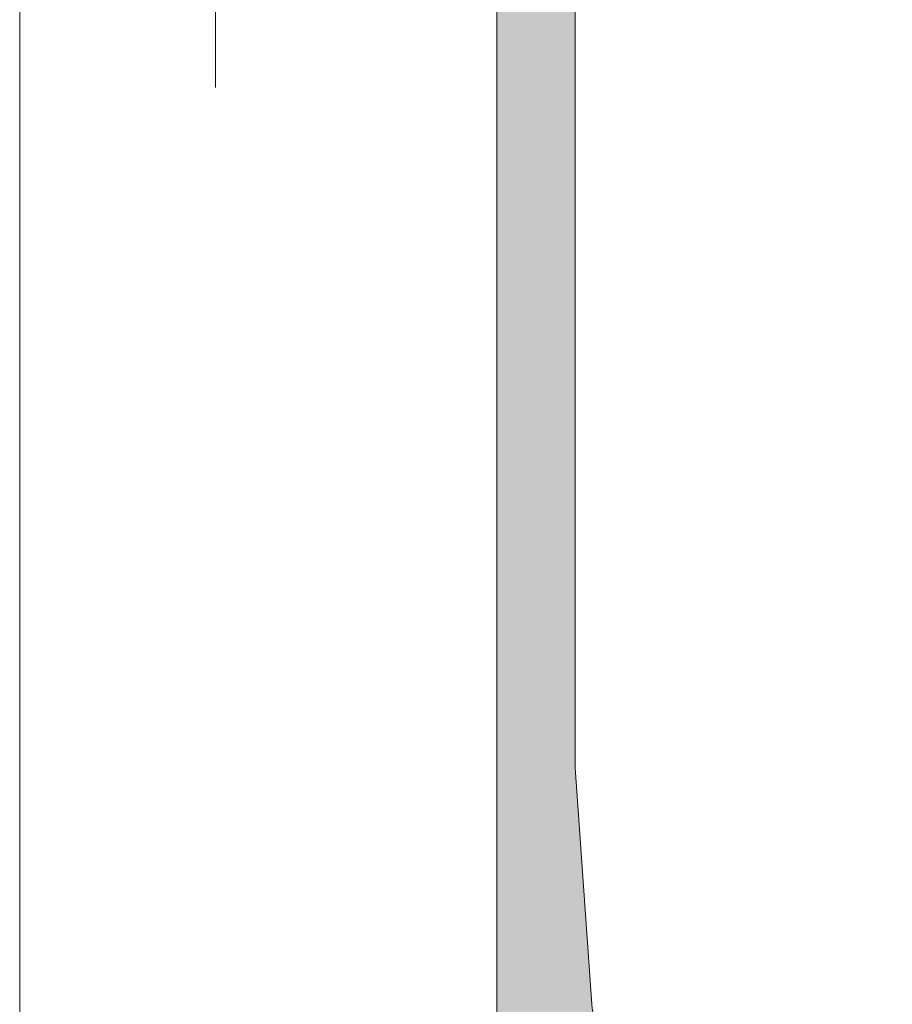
# Model space of a CAD drawing. Header units: millimetres. Extents: x 213386 to 506888, y 183055 to 450952.
# Tile 124 of 256: x 373037 to 373059, y 301609 to 301634. Entities that reach past the tile are written whole.
import ezdxf

# ---------------------------------------------------------------- set-up
doc = ezdxf.new("R2010")
doc.units = ezdxf.units.MM
doc.linetypes.add('ČÁRKOVANÁ', pattern=[19.049999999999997, 12.7, -6.35])
doc.layers.add('FASÁDA DETAILNÍ', color=255, linetype='Continuous', lineweight=0)

msp = doc.modelspace()

# ---------------------------------------------------------------- hatches: boundary and pattern name
at = {"layer": 'FASÁDA DETAILNÍ'}
h = msp.add_hatch(color=256, dxfattribs=at)
edge = h.paths.add_edge_path()
edge.add_arc((373049.3202230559, 301655.1956502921), 0.5000674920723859, 90.00773245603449, 179.9922675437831, ccw=False)
edge.add_line((373049.3201555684, 301655.6957177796), (373053.3201555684, 301655.6957177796))
edge.add_arc((373053.3200880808, 301655.1956502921), 0.5000674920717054, 360.0077324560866, 449.99226754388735, ccw=False)
edge.add_line((373053.8201555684, 301655.1957177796), (373053.8201555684, 301653.8956689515))
edge.add_arc((373053.3201186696, 301653.8957058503), 0.5000369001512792, 270.0042279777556, 359.99577202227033, ccw=False)
edge.add_line((373053.3201555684, 301653.3956689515), (373052.8201555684, 301653.3956689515))
edge.add_line((373052.8201555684, 301653.3956689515), (373052.8201555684, 301654.3956689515))
edge.add_line((373052.8201555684, 301654.3956689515), (373051.3201555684, 301654.3956689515))
edge.add_arc((373051.3201185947, 301653.3957059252), 0.9999630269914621, 449.9978814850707, 540.0021185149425)
edge.add_line((373050.3201555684, 301653.3956689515), (373050.3201555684, 301649.3956689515))
edge.add_arc((373051.3202324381, 301649.3957458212), 1.000076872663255, 180.0044039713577, 269.9955960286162)
edge.add_line((373051.3201555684, 301648.3956689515), (373052.8201555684, 301648.3956689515))
edge.add_line((373052.8201555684, 301648.3956689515), (373052.8201555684, 301649.3956689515))
edge.add_line((373052.8201555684, 301649.3956689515), (373053.3201555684, 301649.3956689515))
edge.add_arc((373053.3202130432, 301648.8957264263), 0.4999425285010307, -0.006586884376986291, 90.0065868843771, ccw=False)
edge.add_line((373053.8201555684, 301648.8956689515), (373053.8201555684, 301646.0956811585))
edge.add_arc((373053.3201555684, 301646.0956811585), 0.5000000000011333, 270.0000000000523, 360.0000000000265, ccw=False)
edge.add_line((373053.3201555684, 301645.5956811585), (373053.1201555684, 301645.5956811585))
edge.add_arc((373053.1201555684, 301646.0956811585), 0.5000000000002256, 179.9999999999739, 269.99999999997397, ccw=False)
edge.add_line((373052.6201555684, 301646.0956811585), (373052.6201555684, 301646.5956811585))
edge.add_arc((373052.1201204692, 301646.5956460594), 0.500035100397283, 360.0040217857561, 449.9959782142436)
edge.add_line((373052.1201555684, 301647.0956811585), (373051.3201525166, 301647.0956811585))
edge.add_arc((373051.32016908, 301646.5956645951), 0.5000165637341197, 90.00189796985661, 179.9981020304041)
edge.add_line((373050.8201525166, 301646.5956811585), (373050.8201525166, 301615.2956872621))
edge.add_line((373050.8201525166, 301615.2956872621), (373051.2525491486, 301609.2572296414))
edge.add_arc((373052.2517688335, 301609.2956857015), 0.9999594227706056, 182.2040028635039, 269.9999999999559)
edge.add_line((373052.2517688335, 301608.2957262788), (373058.920221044, 301608.2957262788))
edge.add_arc((373058.9202210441, 301608.7957262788), 0.5000000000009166, 270.0000000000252, 359.9999999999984)
edge.add_line((373059.4202210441, 301608.7957262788), (373059.4202210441, 301609.6957262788))
edge.add_arc((373059.9202210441, 301609.6957262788), 0.5000000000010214, 90.00000000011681, 180.0000000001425, ccw=False)
edge.add_line((373059.9202210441, 301610.1957262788), (373061.32022257, 301610.1957262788))
edge.add_arc((373061.5877431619, 301610.2745627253), 0.278895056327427, 196.4198764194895, 271.1645893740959)
edge.add_line((373061.5934115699, 301609.9957252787), (373062.0470055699, 301609.9957252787))
edge.add_arc((373062.0526662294, 301610.2745933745), 0.2789255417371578, 268.8371299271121, 343.5754054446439)
edge.add_line((373062.3202095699, 301610.1957262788), (373064.20022057, 301610.1957262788))
edge.add_arc((373064.20022057, 301609.8957262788), 0.3000000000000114, 360.00000000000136, 450, ccw=False)
edge.add_line((373064.50022057, 301609.8957262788), (373064.50022057, 301608.9157519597))
edge.add_arc((373064.20022057, 301608.9157519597), 0.2999999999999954, 270.0000000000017, 360.00000000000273, ccw=False)
edge.add_line((373064.20022057, 301608.6157519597), (373061.44022257, 301608.6157519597))
edge.add_arc((373061.44022257, 301608.4957519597), 0.1200000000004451, 449.9999999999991, 540)
edge.add_line((373061.32022257, 301608.4957519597), (373061.32022257, 301604.1957262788))
edge.add_arc((373061.82022257, 301604.1957262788), 0.5000000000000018, 179.9999999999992, 269.9999999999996)
edge.add_line((373061.82022257, 301603.6957262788), (373062.52022257, 301603.6957262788))
edge.add_line((373062.5202225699, 301603.6957262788), (373064.9130428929, 301605.0772217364))
edge.add_arc((373064.9821027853, 301604.9576064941), 0.1381197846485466, -1.0322764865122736e-10, 119.9999999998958, ccw=False)
edge.add_line((373065.12022257, 301604.9576064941), (373065.12022257, 301601.1957262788))
edge.add_arc((373067.12022257, 301601.1957262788), 1.999999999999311, 180.0000000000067, 270.0000000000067)
edge.add_line((373067.12022257, 301599.1957262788), (373067.6882179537, 301599.1957262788))
edge.add_arc((373067.6882179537, 301598.6957262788), 0.5000000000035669, 415.52092823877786, 449.99999999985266, ccw=False)
edge.add_arc((373065.1407446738, 301594.9862276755), 4.999999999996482, 365.34922800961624, 415.5209282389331, ccw=False)
edge.add_arc((373069.9820959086, 301595.4338460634), 0.1381197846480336, 240.0000000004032, 367.70243749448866, ccw=False)
edge.add_line((373069.9130360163, 301595.3142308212), (373067.5202156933, 301596.6957262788))
edge.add_line((373067.5202156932, 301596.6957262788), (373066.8202156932, 301596.6957262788))
edge.add_arc((373066.8202156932, 301596.1957262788), 0.5, 450, 540)
edge.add_line((373066.3202156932, 301596.1957262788), (373066.3202156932, 301591.8957005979))
edge.add_arc((373066.4402156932, 301591.8957005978), 0.1199999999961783, 180, 269.9999999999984)
edge.add_line((373066.4402156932, 301591.7757005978), (373069.2002136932, 301591.7757005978))
edge.add_arc((373069.2002136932, 301591.4757005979), 0.2999999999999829, 0, 90.00000000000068, ccw=False)
edge.add_line((373069.5002136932, 301591.4757005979), (373069.5002136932, 301590.4957262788))
edge.add_arc((373069.2002136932, 301590.4957262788), 0.300000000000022, 270.00000000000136, 360, ccw=False)
edge.add_line((373069.2002136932, 301590.1957262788), (373067.3202026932, 301590.1957262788))
edge.add_arc((373067.0526593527, 301590.1168591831), 0.2789255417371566, 376.4245945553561, 451.1628700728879)
edge.add_line((373067.0469986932, 301590.3957272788), (373066.5934046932, 301590.3957272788))
edge.add_arc((373066.5877362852, 301590.1168898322), 0.2788950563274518, 448.8354106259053, 523.5801235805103)
edge.add_line((373066.3202156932, 301590.1957262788), (373063.3201572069, 301590.1957262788))
edge.add_line((373063.3201572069, 301590.1957262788), (373062.620054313, 301590.8957986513))
edge.add_line((373062.6200543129, 301590.8957986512), (373062.6200543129, 301591.4958047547))
edge.add_line((373062.6200543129, 301591.4958047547), (373064.2200604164, 301591.4958047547))
edge.add_arc((373064.2200509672, 301591.995814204), 0.5000094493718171, 270.0010827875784, 359.9989172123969)
edge.add_line((373064.7200604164, 301591.9958047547), (373064.7200604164, 301592.3912328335))
edge.add_arc((373064.2200604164, 301592.3912328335), 0.5000000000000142, 360.0000000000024, 375.0000000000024)
edge.add_line((373064.7030233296, 301592.5206423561), (373064.3188145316, 301593.9545291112))
edge.add_arc((373063.3528887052, 301593.6957100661), 1.000000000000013, 375.0000000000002, 450.0000000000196)
edge.add_line((373063.3528887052, 301594.6957100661), (373057.6200665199, 301594.6957100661))
edge.add_line((373057.6200665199, 301594.6957100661), (373057.6200665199, 301591.4958047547))
edge.add_line((373057.6200665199, 301591.4958047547), (373058.4200543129, 301591.4958047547))
edge.add_line((373058.4200543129, 301591.4958047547), (373058.4200543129, 301590.8957986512))
edge.add_line((373058.4200543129, 301590.8957986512), (373057.2076214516, 301590.1958169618))
edge.add_line((373057.2076214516, 301590.1958169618), (373056.1200665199, 301590.1958169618))
edge.add_line((373056.1200665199, 301590.1958169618), (373056.1200665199, 301605.1957262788))
edge.add_arc((373055.6200665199, 301605.1957262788), 0.5000000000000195, 359.9999999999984, 450.0000000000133)
edge.add_line((373055.6200665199, 301605.6957262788), (373049.8201555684, 301605.6957262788))
edge.add_arc((373049.8201555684, 301606.6957262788), 1, 180, 270.00000000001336, ccw=False)
edge.add_line((373048.8201555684, 301606.6957262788), (373048.8201555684, 301655.1957177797))
edge = h.paths.add_edge_path(flags=16)
edge.add_line((373058.4200543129, 301596.2957100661), (373062.8200543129, 301596.2957100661))
edge.add_arc((373062.8200543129, 301596.7957100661), 0.5000000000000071, 270.0000000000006, 359.9999999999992)
edge.add_line((373063.3200543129, 301596.7957100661), (373063.3200543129, 301601.1957100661))
edge.add_arc((373062.8200543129, 301601.1957100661), 0.4999999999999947, 359.9999999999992, 450.0000000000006)
edge.add_line((373062.8200543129, 301601.6957100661), (373058.4200543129, 301601.6957100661))
edge.add_arc((373058.4200543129, 301601.1957100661), 0.5, 450, 540)
edge.add_line((373057.9200543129, 301601.1957100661), (373057.9200543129, 301596.7957100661))
edge.add_arc((373058.4200543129, 301596.7957100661), 0.4999999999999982, 180, 270.0000000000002)

# ---------------------------------------------------------------- linework, layer by layer
for p, q in [((373048.8201555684, 301606.6957262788), (373048.8201555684, 301655.1957177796)), ((373050.8201525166, 301646.5956811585), (373050.8201525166, 301615.2956872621)), ((373050.8201525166, 301615.2956872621), (373051.2525491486, 301609.2572296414))]:
    msp.add_line(p, q, dxfattribs=at)
msp.add_lwpolyline([(399616.6382373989, 284292.1544280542), (373036.6382373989, 284292.1544280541), (373036.6382373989, 307972.1544280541), (399616.6382373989, 307972.1544280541)], close=True, dxfattribs=at)
at = {"layer": 'FASÁDA DETAILNÍ', "linetype": 'ČÁRKOVANÁ', "ltscale": 5}
msp.add_lwpolyline([(399611.6382373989, 284297.1544280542), (373041.6382373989, 284297.1544280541), (373041.6382373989, 307967.1544280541), (399611.6382373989, 307967.1544280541)], close=True, dxfattribs=at)
at = {"layer": 'FASÁDA DETAILNÍ'}
msp.add_arc((373052.2517688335, 301609.2956857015), 0.9999594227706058, 182.2040028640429, 270, dxfattribs=at)

doc.saveas('drawing.dxf')
